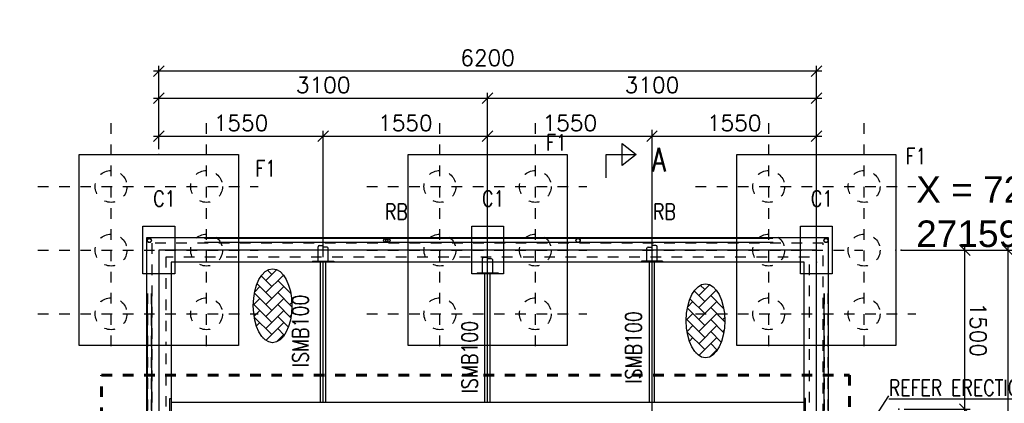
# Model space of a CAD drawing. Header units: inches. Extents: x 727810 to 1461440, y 2714588 to 5435005.
# Tile 202 of 233: x 729971.34 to 729980.62, y 2715913.2 to 2715916.82. Entities that reach past the tile are written whole.
import ezdxf

# ---------------------------------------------------------------- set-up
doc = ezdxf.new("R2010")
doc.units = ezdxf.units.IN
doc.header["$MEASUREMENT"] = 0
doc.linetypes.add('DIVIDEX2', pattern=[2.5, 1, -0.5, 0, -0.5, 0, -0.5])
doc.linetypes.add('HIDDEN', pattern=[0.375, 0.25, -0.125])
doc.layers.add('AM_5', color=3, linetype='Continuous', lineweight=15)
doc.layers.add('AM_8', color=1, linetype='Continuous', lineweight=15)
for name, color, linetype in [('DETAILS', 7, 'Continuous'), ('Inverter Room', 7, 'Continuous'), ('SCB', 7, 'Continuous')]:
    doc.layers.add(name, color=color, linetype=linetype)
doc.styles.add('RANJAN', font='romans.shx', dxfattribs={"width": 0.75})
doc.styles.add('ROMANS', font='ROMANS.shx', dxfattribs={"height": 10})
doc.styles.get("Standard").update_dxf_attribs({"font": 'arial.ttf'})
doc.dimstyles.new('ROMANS$0', dxfattribs={"dimscale": 100, "dimtxt": 100, "dimasz": 1, "dimexe": 0.5, "dimexo": 0.5, "dimgap": 0.5, "dimtad": 1, "dimdec": 0, "dimrnd": 5, "dimdsep": 46, "dimtxsty": 'ROMANS', "dimblk": 'OBLIQUE', "dimcen": 1, "dimdle": 0.5, "dimclrd": 6, "dimclre": 6, "dimclrt": 3, "dimadec": 0, "dimazin": 0, "dimtfac": 1, "dimtdec": 0, "dimtix": 1, "dimtmove": 0, "dimatfit": 3, "dimldrblk": 'OBLIQUE', "dimfxl": 1, "dimtolj": 1, "dimtzin": 0, "dimarcsym": 0})
doc.dimstyles.new('ROMANS$7', dxfattribs={"dimscale": 100, "dimtxt": 2.5, "dimasz": 2, "dimexe": 20, "dimexo": 20, "dimgap": 0.5, "dimtad": 1, "dimdec": 0, "dimrnd": 5, "dimzin": 0, "dimdsep": 46, "dimtxsty": 'ROMANS', "dimcen": 0.09, "dimdle": 20, "dimclrd": 256, "dimclre": 256, "dimclrt": 3, "dimadec": 0, "dimazin": 0, "dimtfac": 20, "dimtdec": 0, "dimtix": 1, "dimtmove": 2, "dimatfit": 3, "dimfxl": 1, "dimtolj": 1, "dimtzin": 0, "dimarcsym": 0})

# ---------------------------------------------------------------- blocks, each defined once
blk = doc.blocks.new('_Oblique')
at = {"color": 0, "linetype": 'ByBlock', "lineweight": -2}
blk.add_line((-0.5, -0.5), (0.5, 0.5), dxfattribs=at)
blk = doc.blocks.new('*D83')
at = {"layer": 'Inverter Room', "color": 6, "lineweight": -2, "ltscale": 0.5, "transparency": 16777216}
for p, q in [((2096815.3, -2325765.3), (2096027.9, -2325765.3)), ((2096077.9, -2325715.3), (2096077.9, -2332015.3)), ((2096815.3, -2331965.3), (2096027.9, -2331965.3))]:
    blk.add_line(p, q, dxfattribs=at)
at = {"layer": 'Inverter Room', "color": 0, "ltscale": 0.5, "transparency": 16777216}
for p in [(2096865.3, -2325765.3), (2096077.9, -2331965.3), (2096865.3, -2331965.3)]:
    blk.add_point(p, dxfattribs=at)
at = {"layer": 'Inverter Room', "color": 6, "lineweight": -2, "ltscale": 0.5, "transparency": 16777216, "xscale": 100, "yscale": 100, "zscale": 100}
for p, rotation in [((2096077.9, -2325765.3), 90), ((2096077.9, -2331965.3), 270)]:
    blk.add_blockref('_Oblique', p, dxfattribs=dict(at, rotation=rotation))
at = {"layer": 'Inverter Room', "color": 3, "ltscale": 0.5, "transparency": 16777216, "insert": (2095952.9, -2328865.3), "char_height": 150, "attachment_point": 5, "rotation": 90, "style": 'ROMANS'}
blk.add_mtext('\\A1;6200', dxfattribs=at)
blk = doc.blocks.new('*D84')
at = {"layer": 'Inverter Room', "color": 6, "lineweight": -2, "ltscale": 0.5, "transparency": 16777216}
for p, q in [((2097765.3, -2324965.3), (2097765.3, -2323911.8)), ((2102265.3, -2324965.3), (2102265.3, -2323911.8)), ((2097715.3, -2323961.8), (2102315.3, -2323961.8))]:
    blk.add_line(p, q, dxfattribs=at)
at = {"layer": 'Inverter Room', "color": 0, "ltscale": 0.5, "transparency": 16777216}
for p in [(2102265.3, -2323961.8), (2097765.3, -2325015.3), (2102265.3, -2325015.3)]:
    blk.add_point(p, dxfattribs=at)
at = {"layer": 'Inverter Room', "color": 6, "lineweight": -2, "ltscale": 0.5, "transparency": 16777216, "xscale": 100, "yscale": 100, "zscale": 100, "rotation": 180}
blk.add_blockref('_Oblique', (2097765.3, -2323961.8), dxfattribs=at)
at = {"layer": 'Inverter Room', "color": 6, "lineweight": -2, "ltscale": 0.5, "transparency": 16777216, "xscale": 100, "yscale": 100, "zscale": 100}
blk.add_blockref('_Oblique', (2102265.3, -2323961.8), dxfattribs=at)
at = {"layer": 'Inverter Room', "color": 3, "ltscale": 0.5, "transparency": 16777216, "insert": (2100015.3, -2323836.8), "char_height": 150, "attachment_point": 5, "style": 'ROMANS'}
blk.add_mtext('\\A1;4500', dxfattribs=at)
blk = doc.blocks.new('*D85')
at = {"layer": 'AM_5', "color": 6, "lineweight": -2, "transparency": 16777216}
for p, q in [((2096333.6, -2332015.3), (2096333.6, -2328815.3)), ((2096815.3, -2328865.3), (2096283.6, -2328865.3)), ((2096815.3, -2331965.3), (2096283.6, -2331965.3))]:
    blk.add_line(p, q, dxfattribs=at)
at = {"layer": 'Inverter Room', "color": 0, "transparency": 16777216}
for p in [(2096333.6, -2328865.3), (2096865.3, -2328865.3), (2096865.3, -2331965.3)]:
    blk.add_point(p, dxfattribs=at)
at = {"layer": 'AM_5', "color": 6, "lineweight": -2, "transparency": 16777216, "xscale": 100, "yscale": 100, "zscale": 100}
for p, rotation in [((2096333.6, -2328865.3), 90), ((2096333.6, -2331965.3), 270)]:
    blk.add_blockref('_Oblique', p, dxfattribs=dict(at, rotation=rotation))
at = {"layer": 'AM_5', "color": 3, "transparency": 16777216, "insert": (2096208.6, -2330415.3), "char_height": 150, "attachment_point": 5, "rotation": 90, "style": 'ROMANS', "bg_fill": 3, "box_fill_scale": 1.25, "bg_fill_color": 256, "bg_fill_true_color": 13158600, "bg_fill_transparency": 0}
blk.add_mtext('\\A1;3100', dxfattribs=at)
blk = doc.blocks.new('*D73')
at = {"layer": 'AM_5', "color": 6, "lineweight": -2, "transparency": 16777216}
for p, q in [((2096815.3, -2325765.3), (2096283.6, -2325765.3)), ((2096333.6, -2328915.3), (2096333.6, -2325715.3)), ((2096815.3, -2328865.3), (2096283.6, -2328865.3))]:
    blk.add_line(p, q, dxfattribs=at)
at = {"layer": 'Inverter Room', "color": 0, "transparency": 16777216}
for p in [(2096333.6, -2325765.3), (2096865.3, -2325765.3), (2096865.3, -2328865.3)]:
    blk.add_point(p, dxfattribs=at)
at = {"layer": 'AM_5', "color": 6, "lineweight": -2, "transparency": 16777216, "xscale": 100, "yscale": 100, "zscale": 100}
for p, rotation in [((2096333.6, -2325765.3), 90), ((2096333.6, -2328865.3), 270)]:
    blk.add_blockref('_Oblique', p, dxfattribs=dict(at, rotation=rotation))
at = {"layer": 'AM_5', "color": 3, "transparency": 16777216, "insert": (2096208.6, -2327315.3), "char_height": 150, "attachment_point": 5, "rotation": 90, "style": 'ROMANS', "bg_fill": 3, "box_fill_scale": 1.25, "bg_fill_color": 256, "bg_fill_true_color": 13158600, "bg_fill_transparency": 0}
blk.add_mtext('\\A1;3100', dxfattribs=at)
blk = doc.blocks.new('*D86')
at = {"layer": 'DETAILS', "color": 6, "lineweight": -2, "ltscale": 0.5, "transparency": 16777216}
for p, q in [((2099315.3, -2324365.3), (2097715.3, -2324365.3)), ((2097765.3, -2324915.3), (2097765.3, -2324315.3)), ((2099265.3, -2324937.7), (2099265.3, -2324315.3))]:
    blk.add_line(p, q, dxfattribs=at)
at = {"layer": 'Inverter Room', "color": 0, "ltscale": 0.5, "transparency": 16777216}
for p in [(2097765.3, -2324365.3), (2097765.3, -2324965.3), (2099265.3, -2324987.7)]:
    blk.add_point(p, dxfattribs=at)
at = {"layer": 'DETAILS', "color": 6, "lineweight": -2, "ltscale": 0.5, "transparency": 16777216, "xscale": 100, "yscale": 100, "zscale": 100, "rotation": 180}
blk.add_blockref('_Oblique', (2097765.3, -2324365.3), dxfattribs=at)
at = {"layer": 'DETAILS', "color": 6, "lineweight": -2, "ltscale": 0.5, "transparency": 16777216, "xscale": 100, "yscale": 100, "zscale": 100}
blk.add_blockref('_Oblique', (2099265.3, -2324365.3), dxfattribs=at)
at = {"layer": 'DETAILS', "color": 3, "ltscale": 0.5, "transparency": 16777216, "insert": (2098515.3, -2324240.3), "char_height": 150, "attachment_point": 5, "style": 'ROMANS', "bg_fill": 3, "box_fill_scale": 1.25, "bg_fill_color": 256, "bg_fill_true_color": 13158600, "bg_fill_transparency": 0}
blk.add_mtext('\\A1;1500', dxfattribs=at)
blk = doc.blocks.new('*D87')
at = {"layer": 'DETAILS', "color": 6, "lineweight": -2, "ltscale": 0.5, "transparency": 16777216}
for p, q in [((2097830.3, -2330415.3), (2096641.9, -2330415.3)), ((2096691.9, -2332015.3), (2096691.9, -2330365.3)), ((2096815.3, -2331965.3), (2096641.9, -2331965.3))]:
    blk.add_line(p, q, dxfattribs=at)
at = {"layer": 'Inverter Room', "color": 0, "ltscale": 0.5, "transparency": 16777216}
for p in [(2096691.9, -2330415.3), (2097880.3, -2330415.3), (2096865.3, -2331965.3)]:
    blk.add_point(p, dxfattribs=at)
at = {"layer": 'DETAILS', "color": 6, "lineweight": -2, "ltscale": 0.5, "transparency": 16777216, "xscale": 100, "yscale": 100, "zscale": 100}
for p, rotation in [((2096691.9, -2330415.3), 90), ((2096691.9, -2331965.3), 270)]:
    blk.add_blockref('_Oblique', p, dxfattribs=dict(at, rotation=rotation))
at = {"layer": 'DETAILS', "color": 3, "ltscale": 0.5, "transparency": 16777216, "insert": (2096566.9, -2331190.3), "char_height": 150, "attachment_point": 5, "rotation": 90, "style": 'ROMANS', "bg_fill": 3, "box_fill_scale": 1.25, "bg_fill_color": 256, "bg_fill_true_color": 13158600, "bg_fill_transparency": 0}
blk.add_mtext('\\A1;1550', dxfattribs=at)
blk = doc.blocks.new('*D88')
at = {"layer": 'DETAILS', "color": 6, "lineweight": -2, "ltscale": 0.5, "transparency": 16777216}
for p, q in [((2097830.3, -2325765.3), (2096641.9, -2325765.3)), ((2096691.9, -2327365.3), (2096691.9, -2325715.3)), ((2097830.3, -2327315.3), (2096641.9, -2327315.3))]:
    blk.add_line(p, q, dxfattribs=at)
at = {"layer": 'Inverter Room', "color": 0, "ltscale": 0.5, "transparency": 16777216}
for p in [(2096691.9, -2325765.3), (2097880.3, -2325765.3), (2097880.3, -2327315.3)]:
    blk.add_point(p, dxfattribs=at)
at = {"layer": 'DETAILS', "color": 6, "lineweight": -2, "ltscale": 0.5, "transparency": 16777216, "xscale": 100, "yscale": 100, "zscale": 100}
for p, rotation in [((2096691.9, -2325765.3), 90), ((2096691.9, -2327315.3), 270)]:
    blk.add_blockref('_Oblique', p, dxfattribs=dict(at, rotation=rotation))
at = {"layer": 'DETAILS', "color": 3, "ltscale": 0.5, "transparency": 16777216, "insert": (2096566.9, -2326540.3), "char_height": 150, "attachment_point": 5, "rotation": 90, "style": 'ROMANS', "bg_fill": 3, "box_fill_scale": 1.25, "bg_fill_color": 256, "bg_fill_true_color": 13158600, "bg_fill_transparency": 0}
blk.add_mtext('\\A1;1550', dxfattribs=at)
blk = doc.blocks.new('*D89')
at = {"layer": 'DETAILS', "color": 6, "lineweight": -2, "ltscale": 0.5, "transparency": 16777216}
for p, q in [((2096691.9, -2330465.3), (2096691.9, -2328815.3)), ((2097830.3, -2328865.3), (2096641.9, -2328865.3)), ((2097830.3, -2330415.3), (2096641.9, -2330415.3))]:
    blk.add_line(p, q, dxfattribs=at)
at = {"layer": 'Inverter Room', "color": 0, "ltscale": 0.5, "transparency": 16777216}
for p in [(2096691.9, -2328865.3), (2097880.3, -2328865.3), (2097880.3, -2330415.3)]:
    blk.add_point(p, dxfattribs=at)
at = {"layer": 'DETAILS', "color": 6, "lineweight": -2, "ltscale": 0.5, "transparency": 16777216, "xscale": 100, "yscale": 100, "zscale": 100}
for p, rotation in [((2096691.9, -2328865.3), 90), ((2096691.9, -2330415.3), 270)]:
    blk.add_blockref('_Oblique', p, dxfattribs=dict(at, rotation=rotation))
at = {"layer": 'DETAILS', "color": 3, "ltscale": 0.5, "transparency": 16777216, "insert": (2096566.9, -2329640.3), "char_height": 150, "attachment_point": 5, "rotation": 90, "style": 'ROMANS', "bg_fill": 3, "box_fill_scale": 1.25, "bg_fill_color": 256, "bg_fill_true_color": 13158600, "bg_fill_transparency": 0}
blk.add_mtext('\\A1;1550', dxfattribs=at)
blk = doc.blocks.new('*D90')
at = {"layer": 'DETAILS', "color": 6, "lineweight": -2, "ltscale": 0.5, "transparency": 16777216}
for p, q in [((2097830.3, -2327315.3), (2096641.9, -2327315.3)), ((2096691.9, -2328915.3), (2096691.9, -2327265.3)), ((2097830.3, -2328865.3), (2096641.9, -2328865.3))]:
    blk.add_line(p, q, dxfattribs=at)
at = {"layer": 'Inverter Room', "color": 0, "ltscale": 0.5, "transparency": 16777216}
for p in [(2096691.9, -2327315.3), (2097880.3, -2327315.3), (2097880.3, -2328865.3)]:
    blk.add_point(p, dxfattribs=at)
at = {"layer": 'DETAILS', "color": 6, "lineweight": -2, "ltscale": 0.5, "transparency": 16777216, "xscale": 100, "yscale": 100, "zscale": 100}
for p, rotation in [((2096691.9, -2327315.3), 90), ((2096691.9, -2328865.3), 270)]:
    blk.add_blockref('_Oblique', p, dxfattribs=dict(at, rotation=rotation))
at = {"layer": 'DETAILS', "color": 3, "ltscale": 0.5, "transparency": 16777216, "insert": (2096566.9, -2328090.3), "char_height": 150, "attachment_point": 5, "rotation": 90, "style": 'ROMANS', "bg_fill": 3, "box_fill_scale": 1.25, "bg_fill_color": 256, "bg_fill_true_color": 13158600, "bg_fill_transparency": 0}
blk.add_mtext('\\A1;1550', dxfattribs=at)
blk = doc.blocks.new('bhcbhb')
at = {"layer": 'AM_8', "ltscale": 0.5}
h = blk.add_hatch(dxfattribs=at)
h.set_pattern_fill('AR-HBONE', color=256, scale=20, angle=90, style=0)
h.set_pattern_definition([(135, (-264515.51, -4301173.805), (-113.137085, 2e-14), [240, -80]), (225, (-264572.08, -4301117.24), (-113.137085, 2e-14), [240, -80])])
edge = h.paths.add_edge_path()
edge.add_ellipse((2098431.2, -2326810.7), major_axis=(-348.6, 0), ratio=0.521978, start_angle=191.45916, end_angle=459.29111)
edge.add_ellipse((2098431.2, -2326810.7), major_axis=(-348.6, 0), ratio=0.521978, start_angle=99.29111, end_angle=191.45916)
h = blk.add_hatch(dxfattribs=at)
h.set_pattern_fill('AR-HBONE', color=256, scale=20, angle=90, style=0)
h.set_pattern_definition([(135, (-264657.27, -4305255.49), (-113.137085, 2e-14), [240, -80]), (225, (-264713.84, -4305198.924), (-113.137085, 2e-14), [240, -80])])
edge = h.paths.add_edge_path()
edge.add_ellipse((2098289.4, -2330892.4), major_axis=(-348.6, 0), ratio=0.521978, start_angle=191.45916, end_angle=459.29111)
edge.add_ellipse((2098289.4, -2330892.4), major_axis=(-348.6, 0), ratio=0.521978, start_angle=99.29111, end_angle=191.45916)
at = {"layer": 'DETAILS', "linetype": 'DIVIDEX2', "ltscale": 0.5}
for p, q in [((2097165.3, -2326904.8), (2097165.3, -2324828.8)), ((2098365.3, -2326904.8), (2098365.3, -2324828.8)), ((2098669.2, -2325315.3), (2096567.2, -2325315.3)), ((2097765.3, -2327404.8), (2097765.3, -2325328.8)), ((2098669.2, -2326215.3), (2096567.2, -2326215.3)), ((2097165.3, -2330004.8), (2097165.3, -2327928.8)), ((2097765.3, -2330004.8), (2097765.3, -2327928.8)), ((2098365.3, -2330004.8), (2098365.3, -2327928.8)), ((2098669.2, -2328415.3), (2096567.2, -2328415.3)), ((2098669.2, -2329315.3), (2096567.2, -2329315.3)), ((2097165.3, -2333104.8), (2097165.3, -2331028.8)), ((2097765.3, -2333104.8), (2097765.3, -2331028.8)), ((2098365.3, -2333104.8), (2098365.3, -2331028.8)), ((2098669.2, -2331515.3), (2096567.2, -2331515.3)), ((2098669.2, -2332415.3), (2096567.2, -2332415.3))]:
    blk.add_line(p, q, dxfattribs=at)
at = {"layer": 'DETAILS', "ltscale": 0.5}
for p, q in [((2098174.4, -2325655.3), (2100014.8, -2325655.3)), ((2098174.4, -2325695.3), (2099515.3, -2325695.3)), ((2097654.4, -2326175.3), (2097654.4, -2331535.4)), ((2097694.4, -2326175.3), (2097694.4, -2331535.4)), ((2098174.4, -2332035.4), (2100014.8, -2332035.4)), ((2098174.4, -2332075.4), (2100014.8, -2332075.4))]:
    blk.add_line(p, q, dxfattribs=at)
at = {"layer": 'DETAILS', "linetype": 'HIDDEN', "lineweight": 60, "ltscale": 20}
blk.add_lwpolyline([(2098942.4, -2332504), (2098942.4, -2325454.7), (2100949.6, -2325454.7), (2100949.6, -2332504)], close=True, dxfattribs=at)
at = {"layer": 'DETAILS', "ltscale": 0.5}
for centre in [(2097674.4, -2325675.3), (2097674.4, -2328012.6), (2097674.4, -2329805.4), (2097674.4, -2329825.4), (2097674.4, -2332055.4)]:
    blk.add_circle(centre, 20, dxfattribs=at)
for centre in [(2098431.2, -2326810.7), (2098289.4, -2330892.4)]:
    blk.add_ellipse(centre, major_axis=(-348.6, 0), ratio=0.521978, dxfattribs=at)
at = {"layer": 'Inverter Room', "color": 8, "linetype": 'HIDDEN', "ltscale": 2}
for p, q in [((2098172.8, -2325657.4), (2100006, -2325657.4)), ((2098174.4, -2325693.3), (2099515.3, -2325693.3)), ((2097656.4, -2326175.3), (2097656.4, -2331535.4)), ((2097692.4, -2326173.6), (2097692.4, -2331535.4)), ((2098172.8, -2332073.3), (2100006, -2332073.3)), ((2098174.4, -2332037.4), (2100006.1, -2332037.4))]:
    blk.add_line(p, q, dxfattribs=at)
at = {"layer": 'Inverter Room', "color": 4, "ltscale": 0.5}
for p, q in [((2099165.3, -2325867.8), (2099165.3, -2325879.8)), ((2099202.8, -2325880.3), (2099202.8, -2331850.3)), ((2097868.3, -2327215.3), (2097880.3, -2327215.3)), ((2099202.8, -2327290.3), (2097880.3, -2327290.3)), ((2099202.8, -2327340.3), (2097880.3, -2327340.3)), ((2097868.3, -2327415.3), (2097880.3, -2327415.3)), ((2097978.3, -2328765.3), (2097990.3, -2328765.3)), ((2099202.8, -2328840.3), (2097990.3, -2328840.3)), ((2099202.8, -2328890.3), (2097990.3, -2328890.3)), ((2097978.3, -2328965.3), (2097990.3, -2328965.3)), ((2097868.3, -2330315.3), (2097880.3, -2330315.3)), ((2099202.8, -2330390.3), (2097880.3, -2330390.3)), ((2099202.8, -2330440.3), (2097880.3, -2330440.3)), ((2097868.3, -2330515.3), (2097880.3, -2330515.3)), ((2099165.3, -2331862.8), (2099165.3, -2331850.8))]:
    blk.add_line(p, q, dxfattribs=at)
at = {"layer": 'Inverter Room', "color": 2}
for p, q in [((2097722, -2327278.8), (2097722, -2327312.7)), ((2097865.3, -2327267.6), (2097733.3, -2327267.6)), ((2097737.1, -2327351.8), (2097737.1, -2327313.2)), ((2097868.3, -2327270.6), (2097868.3, -2327360.1)), ((2097865.3, -2327363.1), (2097748.3, -2327363.1)), ((2097737.1, -2330378.8), (2097737.1, -2330417.4)), ((2097865.3, -2330367.6), (2097748.3, -2330367.6)), ((2097868.3, -2330460.1), (2097868.3, -2330370.6)), ((2097722, -2330451.8), (2097722, -2330418)), ((2097865.3, -2330463.1), (2097733.3, -2330463.1))]:
    blk.add_line(p, q, dxfattribs=at)
at = {"layer": 'Inverter Room', "ltscale": 2}
for p, q in [((2099202.8, -2327315.3), (2097880.3, -2327315.3)), ((2099202.8, -2328865.3), (2097990.3, -2328865.3)), ((2099202.8, -2330415.3), (2097880.3, -2330415.3))]:
    blk.add_line(p, q, dxfattribs=at)
at = {"layer": 'Inverter Room'}
for p, q in [((2097847.1, -2328828.8), (2097847.1, -2328867.4)), ((2097975.3, -2328817.6), (2097858.3, -2328817.6)), ((2097978.3, -2328910.1), (2097978.3, -2328820.6)), ((2097832, -2328901.8), (2097832, -2328868)), ((2097975.3, -2328913.1), (2097843.3, -2328913.1))]:
    blk.add_line(p, q, dxfattribs=at)
at = {"layer": 'Inverter Room', "color": 4, "ltscale": 0.5}
for points in [[(2098665.3, -2325015.3), (2098665.3, -2326515.3), (2096865.3, -2326515.3), (2096865.3, -2325015.3)], [(2102380.3, -2332080.3), (2102380.3, -2325650.3), (2097650.3, -2325650.3), (2097650.3, -2332080.3)], [(2102150.3, -2331850.3), (2102150.3, -2325880.3), (2097880.3, -2325880.3), (2097880.3, -2331850.3)], [(2098665.3, -2328115.3), (2098665.3, -2329615.3), (2096865.3, -2329615.3), (2096865.3, -2328115.3)], [(2098665.3, -2331215.3), (2098665.3, -2332715.3), (2096865.3, -2332715.3), (2096865.3, -2331215.3)]]:
    blk.add_lwpolyline(points, close=True, dxfattribs=at)
at = {"layer": 'Inverter Room', "ltscale": 3}
for points in [[(2097990.3, -2325615.3), (2097990.3, -2325915.3), (2097540.3, -2325915.3), (2097540.3, -2325615.3)], [(2097990.3, -2328715.3), (2097990.3, -2329015.3), (2097540.3, -2329015.3), (2097540.3, -2328715.3)], [(2097990.3, -2331815.3), (2097990.3, -2332115.3), (2097540.3, -2332115.3), (2097540.3, -2331815.3)]]:
    blk.add_lwpolyline(points, close=True, dxfattribs=at)
at = {"layer": 'Inverter Room', "color": 8, "linetype": 'HIDDEN', "ltscale": 2}
for points in [[(2099515.3, -2325700.3), (2097700.3, -2325700.3), (2097700.3, -2332030.3), (2102330.3, -2332030.3), (2102330.3, -2325700.3), (2099585.3, -2325700.3)], [(2098740.3, -2331900.3), (2102200.3, -2331900.3), (2102200.3, -2325830.3), (2097830.3, -2325830.3), (2097830.3, -2331900.3), (2098665.3, -2331900.3)]]:
    blk.add_lwpolyline(points, dxfattribs=at)
at = {"layer": 'Inverter Room', "ltscale": 2}
blk.add_lwpolyline([(2102265.3, -2331965.3), (2102265.3, -2325765.3), (2097765.3, -2325765.3), (2097765.3, -2331965.3)], close=True, dxfattribs=at)
at = {"layer": 'Inverter Room', "color": 4, "ltscale": 0.5}
for points in [[(2099365.3, -2325867.8), (2099165.3, -2325867.8)], [(2097868.3, -2327215.3), (2097868.3, -2327415.3)], [(2097978.3, -2328965.3), (2097978.3, -2328765.3)], [(2097868.3, -2330515.3), (2097868.3, -2330315.3)], [(2099365.3, -2331862.8), (2099165.3, -2331862.8)]]:
    blk.add_lwpolyline(points, dxfattribs=at)
at = {"layer": 'Inverter Room', "color": 8, "linetype": 'HIDDEN', "ltscale": 2}
for centre, radius in [((2097165.3, -2325315.3), 150), ((2097765.3, -2325315.3), 150), ((2098365.3, -2325315.3), 150), ((2097674.4, -2325675.3), 18), ((2097165.3, -2326215.3), 150), ((2097765.3, -2326215.3), 150), ((2098365.3, -2326215.3), 150), ((2097674.4, -2328012.6), 18), ((2097165.3, -2328415.3), 150), ((2097765.3, -2328415.3), 150), ((2098365.3, -2328415.3), 150), ((2097165.3, -2329315.3), 150), ((2097765.3, -2329315.3), 150), ((2098365.3, -2329315.3), 150), ((2097674.4, -2329805.4), 18), ((2097674.4, -2329825.4), 18), ((2097165.3, -2331515.3), 150), ((2097765.3, -2331515.3), 150), ((2098365.3, -2331515.3), 150), ((2097674.4, -2332055.4), 18), ((2097165.3, -2332415.3), 150), ((2097765.3, -2332415.3), 150), ((2098365.3, -2332415.3), 150)]:
    blk.add_circle(centre, radius, dxfattribs=at)
at = {"layer": 'Inverter Room', "color": 2}
for centre, radius, start, end in [((2097733.3, -2327278.8), 11.2, 90, 180), ((2097748.3, -2327351.8), 11.2, 180, 270), ((2097865.3, -2327270.6), 3, 0, 90), ((2097865.3, -2327360.1), 3, 270, 0), ((2097748.3, -2330378.8), 11.2, 90, 180), ((2097865.3, -2330370.6), 3, 0, 90), ((2097733.3, -2330451.8), 11.2, 180, 270), ((2097865.3, -2330460.1), 3, 270, 0)]:
    blk.add_arc(centre, radius, start, end, dxfattribs=at)
at = {"layer": 'Inverter Room'}
for centre, radius, start, end in [((2097858.3, -2328828.8), 11.2, 90, 180), ((2097975.3, -2328820.6), 3, 0, 90), ((2097843.3, -2328901.8), 11.2, 180, 270), ((2097975.3, -2328910.1), 3, 270, 0)]:
    blk.add_arc(centre, radius, start, end, dxfattribs=at)
at = {"layer": 'DETAILS', "color": 3, "style": 'ROMANS', "width": 0.8}
for s, rotation, p in [('RB', 90, (2097478.1, -2327305.9)), ('ISMB100', 180, (2099024.7, -2327414.8)), ('ISMB100', 180, (2099116.2, -2328959.6)), ('RB', 90, (2097478.1, -2329833.5)), ('ISMB100', 180, (2098869.3, -2330555.3))]:
    blk.add_text(s, height=150, rotation=rotation, dxfattribs=at).set_placement(p)
at = {"layer": 'Inverter Room', "color": 3, "linetype": 'Continuous', "style": 'ROMANS', "width": 0.8}
for s, p in [('F1', (2096955.7, -2324924.2)), ('C1', (2097355, -2325817.8)), ('F1', (2096826.4, -2328313.7)), ('C1', (2097355, -2328917.8)), ('F1', (2097070, -2331054.3)), ('C1', (2097355, -2332017.8))]:
    blk.add_text(s, height=150, rotation=90, dxfattribs=at).set_placement(p)
at = {"layer": 'Inverter Room', "ltscale": 0.5}
for base, p1, p2, angle, picture, middle in [((2102265.3, -2323961.8), (2097765.3, -2325015.3), (2102265.3, -2325015.3), 180, '*D84', (2100015.3, -2323836.8)), ((2096077.9, -2331965.3), (2096865.3, -2325765.3), (2096865.3, -2331965.3), 90, '*D83', (2095952.9, -2328865.3))]:
    dim = blk.add_linear_dim(base=base, p1=p1, p2=p2, angle=angle, dimstyle='ROMANS$0', override={"dimtxt": 150, "dimfxl": 0.75, "dimarcsym": 1}, dxfattribs=at)
    dim.commit()
    dim.dimension.update_dxf_attribs({"geometry": picture, "text_midpoint": middle})
at = {"layer": 'DETAILS', "ltscale": 100}
blk.add_leader([(2099717.3, -2325454.7), (2099137.7, -2325082.5)], dimstyle='ROMANS$7', override={"dimtxt": 150, "dimgap": 0.5, "dimtad": 0, "dimtfill": 1, "dimarcsym": 1}, dxfattribs=at)
at = {"layer": 'AM_5'}
dim = blk.add_linear_dim(base=(2096333.6, -2328865.3), p1=(2096865.3, -2331965.3), p2=(2096865.3, -2328865.3), angle=90, dimstyle='ROMANS$0', override={"dimtxt": 150, "dimtfill": 1, "dimarcsym": 1}, dxfattribs=at)
dim.commit()
dim.dimension.update_dxf_attribs({"geometry": '*D85', "text_midpoint": (2096208.6, -2330415.3)})
at = {"layer": 'DETAILS', "ltscale": 0.5}
dim = blk.add_linear_dim(base=(2097765.3, -2324365.3), p1=(2099265.3, -2324987.7), p2=(2097765.3, -2324965.3), angle=180, dimstyle='ROMANS$0', override={"dimtxt": 150, "dimtfill": 1, "dimarcsym": 1}, dxfattribs=at)
dim.commit()
dim.dimension.update_dxf_attribs({"geometry": '*D86', "text_midpoint": (2098515.3, -2324240.3)})
at = {"layer": 'Inverter Room', "color": 2, "linetype": 'Continuous', "style": 'ROMANS', "width": 0.8}
blk.add_text('%%UREFER ERECTION NOTES', height=150, rotation=90, dxfattribs=at).set_placement((2099137.7, -2325082.5))
at = {"layer": 'AM_5'}
dim = blk.add_linear_dim(base=(2096333.6, -2325765.3), p1=(2096865.3, -2328865.3), p2=(2096865.3, -2325765.3), angle=90, dimstyle='ROMANS$0', override={"dimtxt": 150, "dimtfill": 1, "dimarcsym": 1}, dxfattribs=at)
dim.commit()
dim.dimension.update_dxf_attribs({"geometry": '*D73', "text_midpoint": (2096208.6, -2327315.3)})
at = {"layer": 'DETAILS', "ltscale": 0.5}
dim = blk.add_linear_dim(base=(2096691.9, -2330415.3), p1=(2096865.3, -2331965.3), p2=(2097880.3, -2330415.3), angle=90, dimstyle='ROMANS$0', override={"dimtxt": 150, "dimtfill": 1, "dimarcsym": 1}, dxfattribs=at)
dim.commit()
dim.dimension.update_dxf_attribs({"geometry": '*D87', "text_midpoint": (2096566.9, -2331190.3)})
at = {"layer": 'Inverter Room', "ltscale": 2}
for p, q in [((2103247.8, -2327315.3), (2096632.7, -2327315.3)), ((2099202.8, -2328865.3), (2096632.7, -2328865.3))]:
    blk.add_line(p, q, dxfattribs=at)
at = {"layer": 'Inverter Room', "color": 4, "linetype": 'Continuous'}
blk.add_lwpolyline([(2097083.7, -2327749), (2096863.7, -2327749), (2096863.7, -2327463.6), (2096969.2, -2327597.4), (2096761.4, -2327597.4), (2096863.7, -2327463.6)], dxfattribs=at)
at = {"layer": 'Inverter Room', "color": 2, "linetype": 'Continuous', "ltscale": 0.6, "style": 'RANJAN', "width": 0.75}
blk.add_text('A', height=225, rotation=90, dxfattribs=at).set_placement((2097024.7, -2327315.5))
at = {"layer": 'DETAILS', "ltscale": 0.5}
for base, p1, p2, picture, middle in [((2096691.9, -2325765.3), (2097880.3, -2327315.3), (2097880.3, -2325765.3), '*D88', (2096566.9, -2326540.3)), ((2096691.9, -2328865.3), (2097880.3, -2330415.3), (2097880.3, -2328865.3), '*D89', (2096566.9, -2329640.3))]:
    dim = blk.add_linear_dim(base=base, p1=p1, p2=p2, angle=90, dimstyle='ROMANS$0', override={"dimtxt": 150, "dimtfill": 1, "dimarcsym": 1}, dxfattribs=at)
    dim.commit()
    dim.dimension.update_dxf_attribs({"geometry": picture, "text_midpoint": middle})
dim = blk.add_linear_dim(base=(2096691.9, -2327315.3), p1=(2097880.3, -2328865.3), p2=(2097880.3, -2327315.3), angle=90, dimstyle='ROMANS$0', override={"dimtxt": 150, "dimtfill": 1, "dimarcsym": 1}, dxfattribs=at)
dim.commit()
dim.dimension.update_dxf_attribs({"geometry": '*D90', "text_midpoint": (2096566.9, -2328090.3)})

msp = doc.modelspace()

# ---------------------------------------------------------------- block references
at = {"layer": 'DETAILS', "xscale": 0.000999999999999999, "yscale": 0.000999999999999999, "zscale": 0.000999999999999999, "rotation": 270}
msp.add_blockref('bhcbhb', (732304.61593, 2718012.41273, -0.148), dxfattribs=at)

# ---------------------------------------------------------------- next in the draw order: texts
at = {"layer": 'SCB', "color": 3, "lineweight": 40, "insert": (729979.79107, 2715915.34352), "char_height": 0.25, "width": 3.5441099, "attachment_point": 1}
msp.add_mtext('X = 729978.85     Y = 2715914.65', dxfattribs=at)
msp.add_mtext('X = 729978.85     Y = 2715914.65', dxfattribs=at)

# ---------------------------------------------------------------- next in the draw order: leaders
at = {"layer": 'Inverter Room', "ltscale": 0.5}
for points in [[(729921.17404, 2716080.99473, -0.00833), (729921.67571, 2716080.17659, -0.00833), (729922.00586, 2716080.18196, -0.00833)], [(729987.25058, 2715923.0474, -0.148), (729987.00986, 2715922.0644, -0.148), (729986.44326, 2715922.07205, -0.148)]]:
    msp.add_leader(points, dimstyle='ROMANS$7', override={"dimtxt": 150, "dimgap": 0.5, "dimtad": 0, "dimtfill": 1, "dimarcsym": 1}, dxfattribs=at)

doc.saveas('drawing.dxf')
